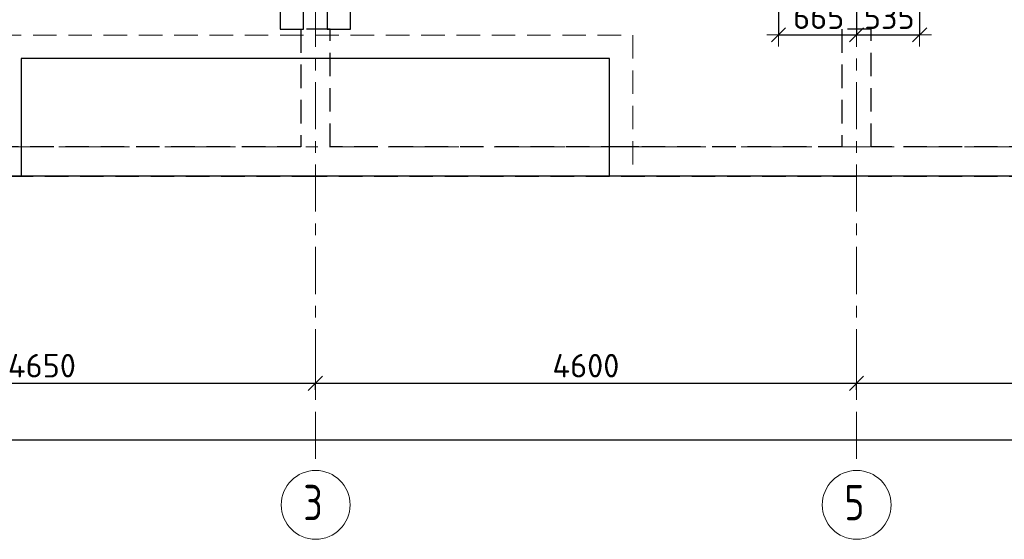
# Model space of a CAD drawing. Header units: metres. Extents: x -38 to 98, y -15 to 19.
# Tile 5 of 64: x 6.64 to 15.01, y -3.33 to 1.08. Entities that reach past the tile are written whole.
import ezdxf

# ---------------------------------------------------------------- set-up
doc = ezdxf.new("R2010")
doc.units = ezdxf.units.M
doc.header["$PDMODE"] = 65
for name, pattern in [('______11', [0.5, 0.4, -0.05, 0, -0.05]), ('______2', [0.27, 0.2, -0.07]), ('______5', [1.1, 0.8, -0.1, 0.1, -0.1])]:
    doc.linetypes.add(name, pattern=pattern)
for name, color, linetype, lineweight in [('XR$2$Осевая линия (1)', 7, '______5', 13), ('XR$2$Размерная линия (1)', 7, 'Continuous', 13), ('XR$3$Перекрытие (1)', 7, 'Continuous', 35), ('XR$3$Перекрытие (2)', 7, 'Continuous', 35), ('XR$3$Размерная линия (1)', 7, 'Continuous', 13), ('XR$5$Стена (1)', 7, 'Continuous', 35)]:
    doc.layers.add(name, color=color, linetype=linetype, lineweight=lineweight)
doc.styles.add('ISOCPEUR', font='txt')
doc.dimstyles.new('DIMSTYLE_3', dxfattribs={"dimtxt": 0.2, "dimasz": 0.2, "dimexe": 0, "dimexo": 0, "dimgap": 0.1, "dimtad": 2, "dimdec": 0, "dimlfac": 1000, "dimrnd": 5, "dimzin": 12, "dimdsep": 46, "dimtxsty": 'ISOCPEUR', "dimblk1": 'ALL_ML_STRICH', "dimblk2": 'ALL_ML_STRICH', "dimsah": 1, "dimcen": 0, "dimclrd": 7, "dimclre": 256, "dimclrt": 7, "dimadec": 0, "dimazin": 0, "dimtfac": 1, "dimtdec": 0, "dimtix": 1, "dimtmove": 2, "dimatfit": 3, "dimfxl": 0, "dimtzin": 0, "dimlwd": 0, "dimlwe": -3, "dimarcsym": 0})
doc.dimstyles.new('DIMSTYLE_7', dxfattribs={"dimtxt": 0.2, "dimasz": 0.2, "dimexe": 0, "dimexo": 0, "dimgap": 0.1, "dimtad": 2, "dimdec": 0, "dimlfac": 1000, "dimrnd": 5, "dimzin": 12, "dimdsep": 46, "dimtxsty": 'ISOCPEUR', "dimblk1": 'ALL_ML_STRICH', "dimblk2": 'ALL_ML_STRICH', "dimsah": 1, "dimcen": 0, "dimclrd": 7, "dimclre": 256, "dimclrt": 7, "dimadec": 0, "dimazin": 0, "dimtfac": 1, "dimtdec": 0, "dimtix": 1, "dimtmove": 2, "dimatfit": 3, "dimfxl": 0, "dimtvp": 1.2, "dimtzin": 0, "dimlwd": 0, "dimlwe": -3, "dimarcsym": 0})

# ---------------------------------------------------------------- blocks, each defined once
blk = doc.blocks.new('ALL_ML_STRICH')
at = {"color": 0, "linetype": 'ByBlock', "lineweight": -2}
for p, q in [((0, -0.5), (0, 0.5)), ((-1, 0), (0.5, 0)), ((-0.3, -0.3), (0.3, 0.3))]:
    blk.add_line(p, q, dxfattribs=at)
blk = doc.blocks.new('*D6')
at = {"layer": 'DEFPOINTS', "color": 7, "linetype": 'Continuous', "lineweight": 13, "transparency": 33554687}
for p in [(4.5, -2.009), (4.5, -2.0432), (9.15, -2.0432)]:
    blk.add_point(p, dxfattribs=at)
at = {"layer": 'XR$2$Размерная линия (1)', "color": 9, "linetype": 'Continuous', "lineweight": -2, "true_color": 0xc7c7c7, "transparency": 33554687}
for p, q in [((4.5, -2.0632), (4.5, -2.009)), ((9.15, -2.0632), (9.15, -2.009))]:
    blk.add_line(p, q, dxfattribs=at)
at = {"layer": 'XR$2$Размерная линия (1)', "color": 7, "linetype": 'Continuous', "lineweight": -2, "transparency": 33554687}
blk.add_line((4.5, -2.009), (9.15, -2.009), dxfattribs=at)
at = {"layer": 'XR$2$Размерная линия (1)', "color": 7, "linetype": 'Continuous', "lineweight": 13, "transparency": 33554687, "xscale": 0.2, "yscale": 0.2, "zscale": 0.2, "rotation": 180}
blk.add_blockref('ALL_ML_STRICH', (4.5, -2.009), dxfattribs=at)
at = {"layer": 'XR$2$Размерная линия (1)', "color": 7, "linetype": 'Continuous', "lineweight": 13, "transparency": 33554687, "xscale": 0.2, "yscale": 0.2, "zscale": 0.2}
blk.add_blockref('ALL_ML_STRICH', (9.15, -2.009), dxfattribs=at)
at = {"layer": 'XR$2$Размерная линия (1)', "color": 7, "linetype": 'Continuous', "lineweight": 13, "transparency": 33554687, "insert": (6.825, -1.859), "char_height": 0.2, "width": 0.8, "attachment_point": 5, "style": 'ISOCPEUR'}
blk.add_mtext('\\A1;{4650}', dxfattribs=at)
blk = doc.blocks.new('*D7')
at = {"layer": 'DEFPOINTS', "color": 7, "linetype": 'Continuous', "lineweight": 13, "transparency": 33554687}
for p in [(9.15, -2.009), (9.15, -2.0432), (13.75, -2.0432)]:
    blk.add_point(p, dxfattribs=at)
at = {"layer": 'XR$2$Размерная линия (1)', "color": 9, "linetype": 'Continuous', "lineweight": -2, "true_color": 0xc7c7c7, "transparency": 33554687}
for p, q in [((9.15, -2.0632), (9.15, -2.009)), ((13.75, -2.0632), (13.75, -2.009))]:
    blk.add_line(p, q, dxfattribs=at)
at = {"layer": 'XR$2$Размерная линия (1)', "color": 7, "linetype": 'Continuous', "lineweight": -2, "transparency": 33554687}
blk.add_line((9.15, -2.009), (13.75, -2.009), dxfattribs=at)
at = {"layer": 'XR$2$Размерная линия (1)', "color": 7, "linetype": 'Continuous', "lineweight": 13, "transparency": 33554687, "xscale": 0.2, "yscale": 0.2, "zscale": 0.2, "rotation": 180}
blk.add_blockref('ALL_ML_STRICH', (9.15, -2.009), dxfattribs=at)
at = {"layer": 'XR$2$Размерная линия (1)', "color": 7, "linetype": 'Continuous', "lineweight": 13, "transparency": 33554687, "xscale": 0.2, "yscale": 0.2, "zscale": 0.2}
blk.add_blockref('ALL_ML_STRICH', (13.75, -2.009), dxfattribs=at)
at = {"layer": 'XR$2$Размерная линия (1)', "color": 7, "linetype": 'Continuous', "lineweight": 13, "transparency": 33554687, "insert": (11.45, -1.859), "char_height": 0.2, "width": 0.8, "attachment_point": 5, "style": 'ISOCPEUR'}
blk.add_mtext('\\A1;{4600}', dxfattribs=at)
blk = doc.blocks.new('*D8')
at = {"layer": 'DEFPOINTS', "color": 7, "linetype": 'Continuous', "lineweight": 13, "transparency": 33554687}
for p in [(13.75, -2.009), (13.75, -2.0432), (19.45, -2.1375)]:
    blk.add_point(p, dxfattribs=at)
at = {"layer": 'XR$2$Размерная линия (1)', "color": 9, "linetype": 'Continuous', "lineweight": -2, "true_color": 0xc7c7c7, "transparency": 33554687}
for p, q in [((13.75, -2.0632), (13.75, -2.009)), ((19.45, -2.1575), (19.45, -2.009))]:
    blk.add_line(p, q, dxfattribs=at)
at = {"layer": 'XR$2$Размерная линия (1)', "color": 7, "linetype": 'Continuous', "lineweight": -2, "transparency": 33554687}
blk.add_line((13.75, -2.009), (19.45, -2.009), dxfattribs=at)
at = {"layer": 'XR$2$Размерная линия (1)', "color": 7, "linetype": 'Continuous', "lineweight": 13, "transparency": 33554687, "xscale": 0.2, "yscale": 0.2, "zscale": 0.2, "rotation": 180}
blk.add_blockref('ALL_ML_STRICH', (13.75, -2.009), dxfattribs=at)
at = {"layer": 'XR$2$Размерная линия (1)', "color": 7, "linetype": 'Continuous', "lineweight": 13, "transparency": 33554687, "xscale": 0.2, "yscale": 0.2, "zscale": 0.2}
blk.add_blockref('ALL_ML_STRICH', (19.45, -2.009), dxfattribs=at)
at = {"layer": 'XR$2$Размерная линия (1)', "color": 7, "linetype": 'Continuous', "lineweight": 13, "transparency": 33554687, "insert": (16.61, -1.859), "char_height": 0.2, "width": 0.8, "attachment_point": 5, "style": 'ISOCPEUR'}
blk.add_mtext('\\A1;{5700}', dxfattribs=at)
blk = doc.blocks.new('*D18')
at = {"layer": 'DEFPOINTS', "color": 7, "linetype": 'Continuous', "lineweight": 13, "transparency": 33554687}
for p in [(0.5, -2.3633), (61.6, -2.4001), (0.5, -2.4901)]:
    blk.add_point(p, dxfattribs=at)
at = {"layer": 'XR$2$Размерная линия (1)', "color": 9, "linetype": 'Continuous', "lineweight": -2, "true_color": 0xc7c7c7, "transparency": 33554687}
for p, q in [((0.5, -2.3833), (0.5, -2.4901)), ((61.6, -2.4201), (61.6, -2.4901))]:
    blk.add_line(p, q, dxfattribs=at)
at = {"layer": 'XR$2$Размерная линия (1)', "color": 7, "linetype": 'Continuous', "lineweight": -2, "transparency": 33554687}
blk.add_line((0.5, -2.4901), (61.6, -2.4901), dxfattribs=at)
at = {"layer": 'XR$2$Размерная линия (1)', "color": 7, "linetype": 'Continuous', "lineweight": 13, "transparency": 33554687, "xscale": 0.2, "yscale": 0.2, "zscale": 0.2, "rotation": 180}
blk.add_blockref('ALL_ML_STRICH', (0.5, -2.4901), dxfattribs=at)
at = {"layer": 'XR$2$Размерная линия (1)', "color": 7, "linetype": 'Continuous', "lineweight": 13, "transparency": 33554687, "xscale": 0.2, "yscale": 0.2, "zscale": 0.2}
blk.add_blockref('ALL_ML_STRICH', (61.6, -2.4901), dxfattribs=at)
at = {"layer": 'XR$2$Размерная линия (1)', "color": 7, "linetype": 'Continuous', "lineweight": 13, "transparency": 33554687, "insert": (31.1, -2.3401), "char_height": 0.2, "width": 1, "attachment_point": 5, "style": 'ISOCPEUR'}
blk.add_mtext('\\A1;{61100}', dxfattribs=at)
blk = doc.blocks.new('*D111')
at = {"layer": 'DEFPOINTS', "color": 7, "linetype": 'Continuous', "lineweight": 13, "transparency": 33554687}
for p in [(13.75, 1.5251), (13.0875, 1.4868), (13.0875, 0.9523)]:
    blk.add_point(p, dxfattribs=at)
at = {"layer": 'XR$3$Размерная линия (1)', "color": 9, "linetype": 'Continuous', "lineweight": -2, "true_color": 0xc7c7c7, "transparency": 33554687}
for p, q in [((13.0875, 1.4668), (13.0875, 0.9523)), ((13.75, 1.5051), (13.75, 0.9523))]:
    blk.add_line(p, q, dxfattribs=at)
at = {"layer": 'XR$3$Размерная линия (1)', "color": 7, "linetype": 'Continuous', "lineweight": -2, "transparency": 33554687}
blk.add_line((13.0875, 0.9523), (13.75, 0.9523), dxfattribs=at)
at = {"layer": 'XR$3$Размерная линия (1)', "color": 7, "linetype": 'Continuous', "lineweight": 13, "transparency": 33554687, "xscale": 0.2, "yscale": 0.2, "zscale": 0.2, "rotation": 180}
blk.add_blockref('ALL_ML_STRICH', (13.0875, 0.9523), dxfattribs=at)
at = {"layer": 'XR$3$Размерная линия (1)', "color": 7, "linetype": 'Continuous', "lineweight": 13, "transparency": 33554687, "xscale": 0.2, "yscale": 0.2, "zscale": 0.2}
blk.add_blockref('ALL_ML_STRICH', (13.75, 0.9523), dxfattribs=at)
at = {"layer": 'XR$3$Размерная линия (1)', "color": 7, "linetype": 'Continuous', "lineweight": 13, "transparency": 33554687, "insert": (13.4287, 1.1023), "char_height": 0.2, "width": 0.6, "attachment_point": 5, "style": 'ISOCPEUR'}
blk.add_mtext('\\A1;{665}', dxfattribs=at)
blk = doc.blocks.new('*D112')
at = {"layer": 'DEFPOINTS', "color": 7, "linetype": 'Continuous', "lineweight": 13, "transparency": 33554687}
for p in [(13.75, 1.5251), (14.2875, 1.5251), (13.75, 0.9523)]:
    blk.add_point(p, dxfattribs=at)
at = {"layer": 'XR$3$Размерная линия (1)', "color": 9, "linetype": 'Continuous', "lineweight": -2, "true_color": 0xc7c7c7, "transparency": 33554687}
for p, q in [((13.75, 1.5051), (13.75, 0.9523)), ((14.2875, 1.5051), (14.2875, 0.9523))]:
    blk.add_line(p, q, dxfattribs=at)
at = {"layer": 'XR$3$Размерная линия (1)', "color": 7, "linetype": 'Continuous', "lineweight": -2, "transparency": 33554687}
blk.add_line((13.75, 0.9523), (14.2875, 0.9523), dxfattribs=at)
at = {"layer": 'XR$3$Размерная линия (1)', "color": 7, "linetype": 'Continuous', "lineweight": 13, "transparency": 33554687, "xscale": 0.2, "yscale": 0.2, "zscale": 0.2, "rotation": 180}
blk.add_blockref('ALL_ML_STRICH', (13.75, 0.9523), dxfattribs=at)
at = {"layer": 'XR$3$Размерная линия (1)', "color": 7, "linetype": 'Continuous', "lineweight": 13, "transparency": 33554687, "xscale": 0.2, "yscale": 0.2, "zscale": 0.2}
blk.add_blockref('ALL_ML_STRICH', (14.2875, 0.9523), dxfattribs=at)
at = {"layer": 'XR$3$Размерная линия (1)', "color": 7, "linetype": 'Continuous', "lineweight": 13, "transparency": 33554687, "insert": (14.0287, 1.1023), "char_height": 0.2, "width": 0.6, "attachment_point": 5, "style": 'ISOCPEUR'}
blk.add_mtext('\\A1;{535}', dxfattribs=at)

msp = doc.modelspace()

# ---------------------------------------------------------------- linework, layer by layer
at = {"layer": 'XR$2$Осевая линия (1)', "color": 253, "linetype": '______11', "lineweight": 13, "true_color": 0xa0a0a0, "transparency": 33554687}
for p, q in [((9.15, -2.65), (9.15, 18.35)), ((13.75, -2.65), (13.75, 8.13)), ((-2.63, 0), (62.6, 0))]:
    msp.add_line(p, q, dxfattribs=at)
at = {"layer": 'XR$2$Осевая линия (1)', "color": 7, "linetype": 'Continuous', "lineweight": 13, "transparency": 33554687}
for centre in [(9.1524, -3.0419), (13.7524, -3.0419)]:
    msp.add_circle(centre, 0.2924, dxfattribs=at)
at = {"layer": 'XR$3$Перекрытие (1)', "color": 7, "linetype": 'Continuous', "lineweight": 25, "transparency": 33554687}
for p, q in [((8.85, 1.4), (8.85, 1)), ((9.05, 1), (9.05, 1.4)), ((9.25, 1.4), (9.25, 1)), ((9.45, 1), (9.45, 1.4)), ((8.85, 1), (9.05, 1)), ((9.25, 1), (9.45, 1)), ((6.65, 0.7499), (6.65, -0.25)), ((11.65, 0.7498), (6.65, 0.7499)), ((11.65, -0.25), (11.65, 0.7498)), ((6.65, -0.25), (0.175, -0.25)), ((16.95, -0.25), (11.65, -0.25))]:
    msp.add_line(p, q, dxfattribs=at)
at = {"layer": 'XR$3$Перекрытие (2)', "color": 7, "linetype": '______2', "lineweight": 18, "transparency": 33554687}
for p, q in [((6.45, 0.95), (11.85, 0.95)), ((11.85, 0.95), (11.85, -0.25))]:
    msp.add_line(p, q, dxfattribs=at)
at = {"layer": 'XR$3$Перекрытие (2)', "color": 7, "linetype": 'Continuous', "lineweight": 25, "transparency": 33554687}
msp.add_line((11.65, -0.25), (6.65, -0.25), dxfattribs=at)
at = {"layer": 'XR$5$Стена (1)', "color": 253, "linetype": '______2', "lineweight": -3, "true_color": 0xa0a0a0, "transparency": 33554687}
for p, q in [((9.275, 1), (9.025, 1)), ((9.275, 1), (9.025, 1)), ((9.025, 1), (9.025, 0)), ((9.275, 0), (9.275, 1)), ((13.875, 1), (13.625, 1)), ((13.625, 1), (13.625, 0)), ((13.755, 1), (13.675, 1)), ((13.875, 0), (13.875, 1)), ((9.025, 0), (6.5198, 0)), ((11.7802, 0), (9.275, 0)), ((11.9002, 0), (11.7802, 0)), ((13.625, 0), (11.9002, 0)), ((16.15, 0), (13.875, 0)), ((0.25, -0.25), (9.05, -0.25)), ((9.05, -0.25), (19.35, -0.25))]:
    msp.add_line(p, q, dxfattribs=at)

# ---------------------------------------------------------------- texts
at = {"layer": 'XR$2$Осевая линия (1)', "color": 7, "linetype": 'Continuous', "lineweight": 13, "transparency": 33554687, "char_height": 0.3, "width": 0.326407, "attachment_point": 7, "style": 'ISOCPEUR'}
for s, insert in [('\\W0.78;3', (9.0474, -3.1724)), ('\\W0.78;5', (13.6474, -3.1724))]:
    msp.add_mtext(s, dxfattribs=dict(at, insert=insert))

# ---------------------------------------------------------------- dimensions: what is measured, and where the dimension line sits
at = {"layer": 'XR$2$Размерная линия (1)', "color": 7, "linetype": 'Continuous', "lineweight": 13, "transparency": 33554687}
for base, p1, p2, picture, middle in [((9.15, -2.009), (4.5, -2.0632), (9.15, -2.0632), '*D6', (6.825, -1.859)), ((13.75, -2.009), (9.15, -2.0632), (13.75, -2.0632), '*D7', (11.45, -1.859)), ((19.45, -2.009), (13.75, -2.0632), (19.45, -2.1575), '*D8', (16.61, -1.859)), ((61.6, -2.4901), (0.5, -2.3833), (61.6, -2.4201), '*D18', (31.1, -2.3401))]:
    dim = msp.add_linear_dim(base=base, p1=p1, p2=p2, dimstyle='DIMSTYLE_3', override={"dimpost": '<>', "dimclrd": 7, "dimclre": 9, "dimclrt": 7, "dimlwd": 0, "dimlwe": 65533}, dxfattribs=at)
    dim.commit()
    dim.dimension.update_dxf_attribs({"geometry": picture, "text_midpoint": middle, "dimtype": 160})
at = {"layer": 'XR$3$Размерная линия (1)', "color": 7, "linetype": 'Continuous', "lineweight": 13, "transparency": 33554687}
for base, p1, p2, dimstyle, picture, middle in [((13.75, 0.95232), (13.08748, 1.46677), (13.75, 1.50508), 'DIMSTYLE_3', '*D111', (13.42874, 1.10232)), ((14.28748, 0.95232), (13.75, 1.50508), (14.28748, 1.50508), 'DIMSTYLE_7', '*D112', (14.02874, 1.10232))]:
    dim = msp.add_linear_dim(base=base, p1=p1, p2=p2, dimstyle=dimstyle, override={"dimpost": '<>', "dimclrd": 7, "dimclre": 9, "dimclrt": 7, "dimlwd": 0, "dimlwe": 65533}, dxfattribs=at)
    dim.commit()
    dim.dimension.update_dxf_attribs({"geometry": picture, "text_midpoint": middle, "dimtype": 160})

doc.saveas('drawing.dxf')
